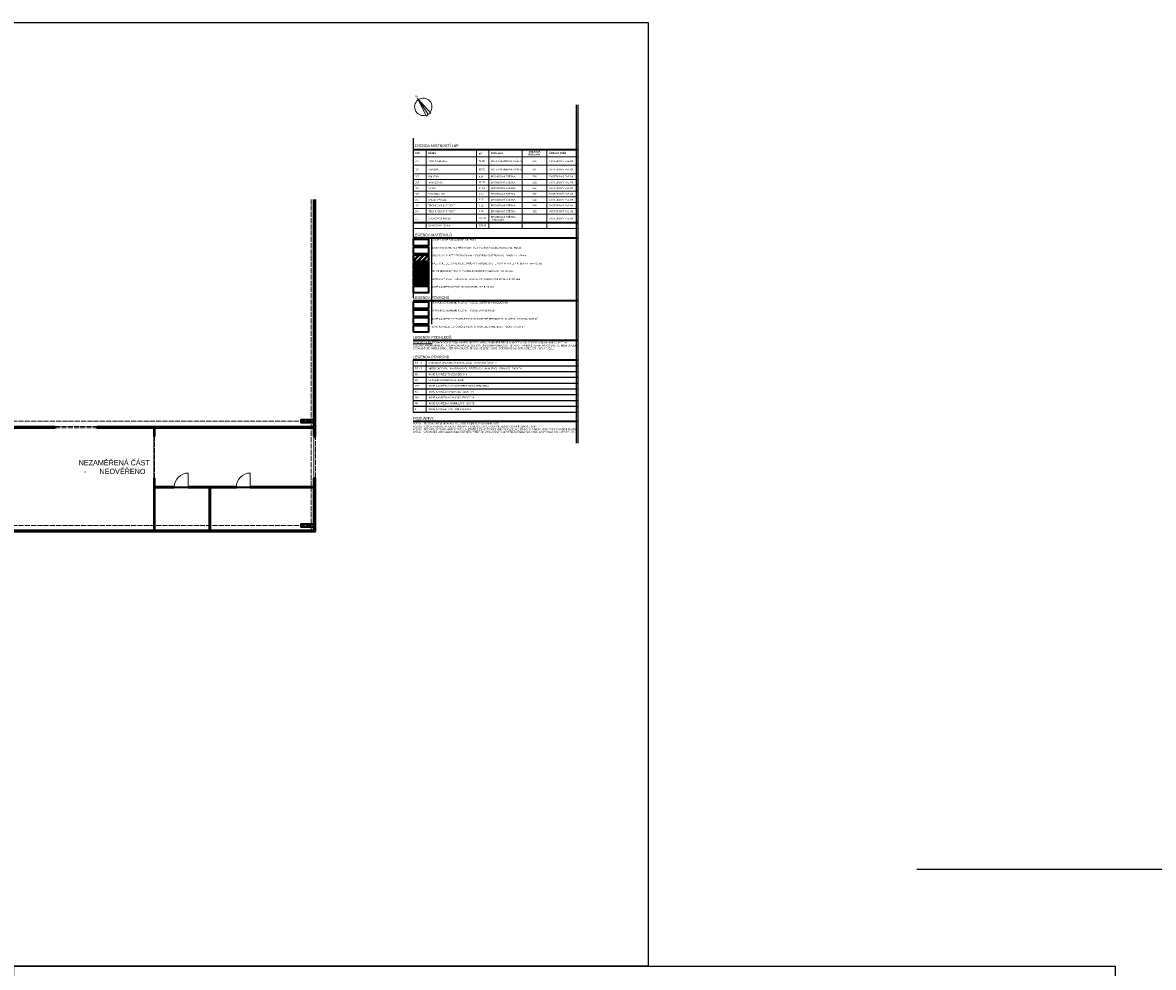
# Model space of a CAD drawing. Header units: millimetres. Extents: x -22988 to 405099, y -30982 to 417446.
# Tile 17 of 18: x 39328 to 104431, y 23249 to 77606. Entities that reach past the tile are written whole.
import ezdxf

# ---------------------------------------------------------------- set-up
doc = ezdxf.new("R2010")
doc.units = ezdxf.units.MM
doc.header["$LTSCALE"] = 12
doc.linetypes.add('ACAD_ISO04W100', pattern=[30, 24, -3, 0, -3])
doc.layers.add('netisk', color=30, linetype='Continuous', plot=False)
for name, color, linetype, lineweight in [('NS_velmi_tlusta', 10, 'Continuous', 35), ('srafy', 6, 'Continuous', 9), ('tenka', 6, 'Continuous', 9), ('text', 6, 'Continuous', 9), ('tlusta', 7, 'Continuous', 15), ('velmi_tlusta', 4, 'Continuous', 35)]:
    doc.layers.add(name, color=color, linetype=linetype, lineweight=lineweight)
doc.styles.add('laplan bold', font='txt', dxfattribs={"height": 2})
doc.styles.add('laplan N', font='txt')
doc.styles.add('pivovarska', font='txt')

# ---------------------------------------------------------------- blocks, each defined once
blk = doc.blocks.new('A$C786E34EF')
at = {"layer": 'tenka'}
for p, q in [((350, 0), (500, 1150)), ((500, 50), (500, 1150)), ((500, 1150), (650, 0)), ((350, 0), (500, 50)), ((500, 50), (650, 0))]:
    blk.add_line(p, q, dxfattribs=at)
for start, end in [(91.4974, 253.63979), (286.36021, 88.5026)]:
    blk.add_arc((500, 550), 500, start, end, dxfattribs=at)
at = {"layer": 'text', "insert": (457, 1341), "char_height": 150, "attachment_point": 1, "style": 'pivovarska'}
blk.add_mtext_dynamic_manual_height_columns('S', width=200, gutter_width=500, heights=[0], dxfattribs=at)
blk = doc.blocks.new('*T430')
at = {"layer": 'Defpoints', "color": 8, "linetype": 'ByBlock', "lineweight": 0, "transparency": 16777216}
for p, q in [((0, 0), (0, -3000)), ((757, 0), (757, -3000)), ((9500, 0), (9500, -3000))]:
    blk.add_line(p, q, dxfattribs=at)
at = {"layer": 'text', "color": 253, "linetype": 'ByBlock', "lineweight": -2, "transparency": 16777216}
for p, q in [((0, 0), (9500, 0)), ((0, -333), (757, -333)), ((0, -667), (757, -667)), ((0, -1000), (757, -1000)), ((0, -1333), (757, -1333)), ((0, -1667), (757, -1667)), ((0, -2000), (757, -2000)), ((0, -2333), (9500, -2333)), ((0, -2667), (757, -2667)), ((0, -3000), (757, -3000))]:
    blk.add_line(p, q, dxfattribs=at)
at = {"layer": 'text', "color": 253, "lineweight": -2, "transparency": 16777216}
for p, q in [((757, -333), (9500, -333)), ((757, -667), (9500, -667)), ((757, -1000), (9500, -1000)), ((757, -1333), (9500, -1333)), ((757, -1667), (9500, -1667)), ((757, -2000), (9500, -2000)), ((757, -2667), (9500, -2667)), ((757, -3000), (9500, -3000))]:
    blk.add_line(p, q, dxfattribs=at)
at = {"layer": 'text', "lineweight": 5, "transparency": 16777216, "char_height": 100, "attachment_point": 4, "style": 'laplan N'}
for s, insert, width in [('RŠ - S', (100, -167), 557.38), ('RŠ - D', (100, -500), 557.38), ('AREÁLOVÁ SPLAŠKOVÁ KANALIZACE - STÁVAJÍCÍ ŠACHTA', (879, -167), 8498.99), ('MÍSTO NAPOJENÍ NA AREÁLOVOU DEŠŤOVOU KANALIZACI - STÁVAJÍCÍ ŠACHTA', (879, -500), 8498.99), ('NR', (100, -833), 557.38), ('PS', (100, -1167), 557.38), ('STÁVAJÍCÍ POJISTKOVÁ SKŘÍŇ', (879, -1167), 8498.99), ('NOVĚ NAVRŽENÝ ROZVADĚČ NN', (879, -833), 8498.99), ('VZT', (100, -1500), 557.38), ('FJ', (100, -1833), 557.38), ('NOVĚ NAVRŽENÁ VZDUCHOTECHNICKÁ JEDNOTKA', (879, -1500), 8498.99), ('NOVĚ NAVRŽENÁ FILTRAČNÍ JEDNTKA', (879, -1833), 8498.99), ('AK', (100, -2500), 557.38), ('CH', (100, -2167), 557.38), ('NOVĚ NAVRŽENÁ CHLADÍCÍ JEDNOTKA', (879, -2167), 8498.99), ('NOVĚ NAVRŽENÁ AKUMULAČNÍ NÁDRŽ', (879, -2500), 8498.99), ('H', (100, -2833), 557.38), ('NOVĚ NAVRŽENÝ VNITŘNÍ HYDRANT', (879, -2833), 8498.99)]:
    blk.add_mtext(s, dxfattribs=dict(at, insert=insert, width=width))

msp = doc.modelspace()

# ---------------------------------------------------------------- hatches: boundary and pattern name
at = {"layer": 'netisk', "transparency": 33554610}
h = msp.add_hatch(dxfattribs=at)
h.set_pattern_fill('ANSI31', color=1, scale=20)
h.set_pattern_definition([(45, (152173.63, 21746.015), (-44.90128, 44.90128), [])])
h.paths.add_polyline_path([(61813.1, 63325.5), (61813.1, 62975.5), (62713.1, 62975.5), (62713.1, 63325.5)])
at = {"layer": 'srafy', "transparency": 33554610}
h = msp.add_hatch(dxfattribs=at)
h.set_pattern_fill('ANSI32', color=1, scale=20)
h.set_pattern_definition([(45, (152173.63, 21746.02), (-134.70384, 134.70384), []), (45, (152263.43, 21746.02), (-134.70384, 134.70384), [])])
h.paths.add_polyline_path([(61813.1, 64225.5), (61813.1, 63875.5), (62713.1, 63875.5), (62713.1, 64225.5)])
h = msp.add_hatch(dxfattribs=at)
h.set_pattern_fill('CEMENT_POTER', color=1, scale=30)
h.set_pattern_definition([(45, (153805.504, 21282.24), (-42.426407, 42.426407), []), (45, (153833.79, 21282.24), (-42.426407, 42.426407), [0, -30]), (45, (153862.073, 21282.24), (-42.426407, 42.426407), [0, -30])])
h.paths.add_polyline_path([(61813.1, 63775.5), (61813.1, 63425.5), (62713.1, 63425.5), (62713.1, 63775.5)])
h = msp.add_hatch(dxfattribs=at)
h.set_pattern_fill('ANSI38', color=1, scale=20)
h.set_pattern_definition([(45, (153805.504, 21282.24), (-44.90128, 44.90128), []), (135, (153805.504, 21282.24), (-134.70384, 44.90128), [158.75, -95.25])])
h.paths.add_polyline_path([(61813.1, 62875.5), (61813.1, 62525.5), (62713.1, 62525.5), (62713.1, 62875.5)])

# ---------------------------------------------------------------- linework, layer by layer
at = {"layer": 'netisk'}
for p, q in [((71213.2, 53405.8), (71213.2, 72877.2)), ((71313.2, 53405.8), (71313.2, 72877.2)), ((61813.1, 70949), (61813.1, 61765.9)), ((62863.1, 65270.4), (62863.1, 60253.1)), ((62713.1, 64675.5), (62713.1, 62931.1)), ((61813.1, 64325.5), (61813.1, 64225.5)), ((61813.1, 63875.5), (61813.1, 63775.5)), ((61813.1, 63425.5), (61813.1, 63325.5)), ((61813.1, 62975.5), (61813.1, 62875.5)), ((61813.1, 62525.5), (61813.1, 62425.5)), ((61813.1, 61069.2), (61813.1, 61169.2)), ((61813.1, 60719.2), (61813.1, 60619.2)), ((61813.1, 60269.2), (61813.1, 60169.2)), ((90810.7, 28900.1), (127736.6, 28900.1))]:
    msp.add_line(p, q, dxfattribs=at)
for points in [[(-22987.6, 77605.6), (75342, 77605.6), (75342, 23312), (-22987.6, 23312)], [(38819.3, 23312), (102237.9, 23312), (102237.9, -30981.6), (38819.3, -30981.6)]]:
    msp.add_lwpolyline(points, close=True, dxfattribs=at)
at = {"layer": 'NS_velmi_tlusta', "color": 1}
for points in [[(61813.1, 64325.5), (62713.1, 64325.5), (62713.1, 64675.5), (61813.1, 64675.5)], [(61813.1, 63875.5), (62713.1, 63875.5), (62713.1, 64225.5), (61813.1, 64225.5)], [(61813.1, 63425.5), (62713.1, 63425.5), (62713.1, 63775.5), (61813.1, 63775.5)], [(61813.1, 62975.5), (62713.1, 62975.5), (62713.1, 63325.5), (61813.1, 63325.5)], [(61813.1, 62525.5), (62713.1, 62525.5), (62713.1, 62875.5), (61813.1, 62875.5)], [(61813.1, 62075.5), (62713.1, 62075.5), (62713.1, 62425.5), (61813.1, 62425.5)], [(61813.1, 60269.2), (62713.1, 60269.2), (62713.1, 60619.2), (61813.1, 60619.2)], [(61813.1, 59819.2), (62713.1, 59819.2), (62713.1, 60169.2), (61813.1, 60169.2)]]:
    msp.add_lwpolyline(points, close=True, dxfattribs=at)
at = {"layer": 'text', "lineweight": 5}
for p, q in [((61813.1, 70311.8), (65464.3, 70311.8)), ((65464.3, 70311.8), (71313.2, 70311.8)), ((61813.1, 69876.2), (71313.2, 69876.2)), ((61813.1, 69395.2), (62570.4, 69395.2)), ((62570.4, 69395.2), (71313.2, 69395.2)), ((61813.1, 68914.2), (62570.4, 68914.2)), ((61813.1, 68580.9), (62570.4, 68580.9)), ((62570.4, 68914.2), (71313.2, 68914.2)), ((62570.4, 68580.9), (71313.2, 68580.9)), ((61813.1, 68247.5), (62570.4, 68247.5)), ((61813.1, 67914.2), (62570.4, 67914.2)), ((62570.4, 68247.5), (71313.2, 68247.5)), ((62570.4, 67914.2), (71313.2, 67914.2)), ((61813.1, 67580.9), (62570.4, 67580.9)), ((61813.1, 67247.5), (66168.6, 67247.5)), ((62570.4, 67580.9), (71313.2, 67580.9)), ((66168.6, 67247.5), (69515.5, 67247.5)), ((69515.5, 67247.5), (71313.2, 67247.5)), ((61813.1, 66914.2), (62570.4, 66914.2)), ((61813.1, 66580.9), (62570.4, 66580.9)), ((62570.4, 66914.2), (71313.2, 66914.2)), ((62570.4, 66580.9), (71313.2, 66580.9)), ((61813.1, 66099.3), (62570.4, 66099.3)), ((61813.1, 65765.9), (62570.4, 65765.9)), ((62570.4, 66099.3), (71313.2, 66099.3)), ((62570.4, 65765.9), (71313.2, 65765.9))]:
    msp.add_line(p, q, dxfattribs=at)
at = {"layer": 'text', "lineweight": 0}
for p, q in [((61813.1, 70311.8), (61813.1, 65765.9)), ((62570.4, 70311.8), (62570.4, 65765.9)), ((65464.3, 70311.8), (65464.3, 65765.9)), ((66168.6, 70311.8), (66168.6, 65765.9)), ((68085.4, 70311.8), (68085.4, 65765.9)), ((69515.5, 70311.8), (69515.5, 65765.9)), ((71313.2, 70311.8), (71313.2, 65765.9))]:
    msp.add_line(p, q, dxfattribs=at)
at = {"layer": 'tlusta', "linetype": 'ACAD_ISO04W100'}
for p, q in [((55933, 67438.7), (55933, 48321.7)), ((31533, 54671.7), (56183, 54671.7)), ((41207, 54371.8), (43607, 54371.8)), ((41207, 54291.8), (43607, 54291.8)), ((46927.6, 51391.8), (46927.6, 53791.8)), ((56183, 51441.8), (56183, 53741.8)), ((31533, 48671.7), (56183, 48671.7))]:
    msp.add_line(p, q, dxfattribs=at)
at = {"layer": 'tlusta', "linetype": 'Continuous'}
for p, q in [((46877.6, 53791.8), (46877.6, 51391.8)), ((56103, 53741.8), (56103, 51441.8))]:
    msp.add_line(p, q, dxfattribs=at)
at = {"layer": 'tlusta'}
for p, q in [((56103, 53791.8), (56103, 53741.8)), ((56183, 53741.8), (56103, 53741.8)), ((56183, 53791.8), (56183, 53741.8)), ((48861, 50891.8), (48861, 51691.8)), ((52433.4, 50891.8), (52433.4, 51691.8)), ((56183, 51441.8), (56103, 51441.8)), ((56103, 51441.8), (56103, 51391.8)), ((56183, 51441.8), (56183, 51391.8)), ((48061, 50891.8), (48861, 50891.8)), ((48061, 50841.8), (48859.4, 50841.8)), ((51633.4, 50891.8), (52433.4, 50891.8)), ((51633.4, 50841.8), (52431.8, 50841.8))]:
    msp.add_line(p, q, dxfattribs=at)
for centre in [(48861, 50891.8), (52433.4, 50891.8)]:
    msp.add_arc(centre, 800, 90, 180, dxfattribs=at)
at = {"layer": 'velmi_tlusta'}
for p, q in [((61813.1, 70311.8), (71313.2, 70311.8)), ((56103, 54371.8), (56103, 67438.7)), ((56183, 53791.8), (56183, 67438.7)), ((61813.1, 66101.5), (71313.2, 66101.5)), ((61813.1, 65225.5), (71313.2, 65225.5)), ((61813.1, 61619.2), (71313.2, 61619.2)), ((61813.1, 59334.2), (71313.2, 59334.2)), ((61813.1, 58201.4), (71313.2, 58201.4)), ((31613, 54371.8), (41207, 54371.8)), ((31613, 54291.8), (41207, 54291.8)), ((41207, 54371.8), (41207, 54291.8)), ((43607, 54371.8), (43607, 54291.8)), ((43607, 54371.8), (56103, 54371.8)), ((43607, 54291.8), (56103, 54291.8)), ((46877.6, 54291.8), (46877.6, 53791.8)), ((46927.6, 54291.8), (46927.6, 53791.8)), ((56103, 53791.8), (56103, 54291.8)), ((61813.1, 54675.2), (71313.2, 54675.2)), ((46927.6, 53791.8), (46877.6, 53791.8)), ((56183, 53791.8), (56103, 53791.8)), ((46927.6, 51391.8), (46877.6, 51391.8)), ((46877.6, 51391.8), (46877.6, 48401.7)), ((46927.6, 51391.8), (46927.6, 50891.8)), ((48061, 50891.8), (46927.6, 50891.8)), ((46927.6, 50841.8), (46927.6, 48401.7)), ((48061, 50841.8), (46927.6, 50841.8)), ((48061, 50891.8), (48061, 50841.8)), ((48861, 50891.8), (48859.4, 50841.8)), ((51633.4, 50841.8), (48859.4, 50841.8)), ((51633.4, 50891.8), (48861, 50891.8)), ((50072.4, 50841.8), (50072.4, 48401.7)), ((50122.4, 50841.8), (50122.4, 48401.7)), ((51633.4, 50891.8), (51633.4, 50841.8)), ((52433.4, 50891.8), (52431.8, 50841.8)), ((56103, 50841.8), (52431.8, 50841.8)), ((56103, 50891.8), (52433.4, 50891.8)), ((56103, 48401.7), (56103, 51391.8)), ((56183, 51391.8), (56103, 51391.8)), ((56183, 48321.7), (56183, 51391.8)), ((31533, 48321.7), (56183, 48321.7)), ((31613, 48401.7), (56103, 48401.7))]:
    msp.add_line(p, q, dxfattribs=at)
for points in [[(61813.1, 64775.5), (62713.1, 64775.5), (62713.1, 65125.5), (61813.1, 65125.5)], [(61813.1, 61169.2), (62713.1, 61169.2), (62713.1, 61519.2), (61813.1, 61519.2)], [(61813.1, 60719.2), (62713.1, 60719.2), (62713.1, 61069.2), (61813.1, 61069.2)], [(56058, 54571.7), (55358, 54571.7), (55358, 54771.7), (56058, 54771.7)], [(56058, 48571.7), (55358, 48571.7), (55358, 48771.7), (56058, 48771.7)]]:
    msp.add_lwpolyline(points, close=True, dxfattribs=at)

# ---------------------------------------------------------------- block references
msp.add_blockref('*T430', (61813.1, 58201.4))
at = {"layer": 'tenka', "rotation": 35.00000000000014}
msp.add_blockref('A$C786E34EF', (62303.5, 72019.2), dxfattribs=at)

# ---------------------------------------------------------------- texts
at = {"layer": 'text', "style": 'laplan N'}
msp.add_text('LEGENDA MÍSTNOSTÍ 1NP', height=150, dxfattribs=at).set_placement((61792.4, 70448.2))
at = {"layer": 'text', "lineweight": 5, "char_height": 100, "style": 'laplan N'}
for s, insert, width, attachment_point in [('{\\fMaison Neue|b1|i0|c238|p34;OZN.}', (61913.1, 70094), 557.379, 4), ('101', (61913.1, 69635.7), 557.379, 4), ('{\\fMaison Neue|b1|i0|c238|p34;NÁZEV}', (62670.4, 70094), 2693.877, 4), ('MYTÍ A SANACE', (62692.3, 69635.7), 2650.127, 4), ('71,98', (65586.2, 69635.7), 460.589, 4), ('\\A1;{\\fMaison Neue|b1|i0|c238|p34;m\\H0.7x;\\S2^ ;}', (65586.2, 70094), 460.589, 4), ('{\\fMaison Neue|b1|i0|c238|p34;PODLAHA}', (66290.5, 70094), 1673.005, 4), ('POLYURETANOVÁ STĚRKA', (66290.5, 69635.7), 1673.005, 4), ('{\\fMaison Neue|b1|i0|c238|p34;SKLADBA PODLAHY}', (68800.5, 70094), 1186.368, 5), ('S01', (68800.5, 69635.7), 1186.368, 5), ('{\\C6;SYSTÉMOVÝ FABION}', (69637.4, 69635.7), 1553.9, 4), ('{\\fMaison Neue|b1|i0|c238|p34;ÚPRAVA STĚN}', (69637.4, 70094), 1553.9, 4), ('102', (61913.1, 69154.7), 557.379, 4), ('VÝROBA', (62692.3, 69154.7), 2650.127, 4), ('55,72', (65586.2, 69154.7), 460.589, 4), ('POLYURETANOVÁ STĚRKA', (66290.5, 69154.7), 1673.005, 4), ('S01', (68800.5, 69154.7), 1186.368, 5), ('{\\C6;SYSTÉMOVÝ FABION}', (69637.4, 69154.7), 1553.9, 4), ('103', (61913.1, 68747.5), 557.379, 4), ('104', (61913.1, 68414.2), 557.379, 4), ('BALÍRNA', (62692.3, 68747.5), 2650.127, 4), ('NAVAŽOVNA', (62692.3, 68414.2), 2650.127, 4), ('9,24', (65586.2, 68747.5), 460.589, 4), ('11,90', (65586.2, 68414.2), 460.589, 4), ('EPOXIDOVÁ STĚRKA', (66290.5, 68747.5), 1673.005, 4), ('EPOXIDOVÁ STĚRKA', (66290.5, 68414.2), 1673.005, 4), ('S02', (68800.5, 68747.5), 1186.368, 5), ('S02', (68800.5, 68414.2), 1186.368, 5), ('{\\C6;SYSTÉMOVÝ FABION}', (69637.4, 68747.5), 1553.9, 4), ('{\\C6;SYSTÉMOVÝ FABION}', (69637.4, 68414.2), 1553.9, 4), ('105', (61913.1, 68080.9), 557.379, 4), ('106', (61913.1, 67747.5), 557.379, 4), ('VÝVOJ', (62692.3, 68080.9), 2650.127, 4), ('SPRCHA + WC', (62692.3, 67747.5), 2650.127, 4), ('34,11', (65586.2, 68080.9), 460.589, 4), ('3,85', (65586.2, 67747.5), 460.589, 4), ('EPOXIDOVÁ STĚRKA', (66290.5, 68080.9), 1673.005, 4), ('EPOXIDOVÁ STĚRKA', (66290.5, 67747.5), 1673.005, 4), ('S02', (68800.5, 68080.9), 1186.368, 5), ('S02', (68800.5, 67747.5), 1186.368, 5), ('{\\C6;SYSTÉMOVÝ FABION}', (69637.4, 68080.9), 1553.9, 4), ('{\\C6;SYSTÉMOVÝ FABION}', (69637.4, 67747.5), 1553.9, 4), ('107', (61913.1, 67414.2), 557.379, 4), ('108', (61913.1, 67080.9), 557.379, 4), ('TECHNICKÁ MÍSTNOST', (62692.3, 67080.9), 2650.127, 4), ('SKLAD VÝVOJE', (62692.3, 67414.2), 2650.127, 4), ('8,12', (65586.2, 67080.9), 460.589, 4), ('6,45', (65586.2, 67414.2), 460.589, 4), ('EPOXIDOVÁ STĚRKA', (66290.5, 67414.2), 1673.005, 4), ('EPOXIDOVÁ STĚRKA', (66290.5, 67080.9), 1673.005, 4), ('S02', (68800.5, 67414.2), 1186.368, 5), ('S02', (68800.5, 67080.9), 1186.368, 5), ('{\\C6;SYSTÉMOVÝ FABION}', (69637.4, 67414.2), 1553.9, 4), ('{\\C6;SYSTÉMOVÝ FABION}', (69637.4, 67080.9), 1553.9, 4), ('109', (61913.1, 66747.5), 557.379, 4), ('TECHNICKÁ MÍSTNOST', (62692.3, 66747.5), 2650.127, 4), ('SPOJOVACÍ KRČEK', (62692.3, 66340.1), 2650.127, 4), ('3,38', (65586.2, 66747.5), 460.589, 4), ('EPOXIDOVÁ STĚRKA -STÁVAJÍCÍ', (66290.5, 66340.1), 1673.005, 4), ('EPOXIDOVÁ STĚRKA', (66290.5, 66747.5), 1673.005, 4), ('S02', (68800.5, 66747.5), 1186.368, 5), ('{\\C6;SYSTÉMOVÝ FABION}', (69637.4, 66747.5), 1553.9, 4), ('{\\C6;SYSTÉMOVÝ FABION}', (69637.4, 66340.1), 1553.9, 4), ('111', (61913.1, 66340.1), 557.379, 4), ('CELKOVÁ PLOCHA:', (62692.3, 65932.6), 2650.127, 4), ('339,68', (65586.2, 65932.6), 460.589, 4), ('134,93', (65586.2, 66340.1), 460.589, 4), ('-', (68800.5, 66340.1), 1186.368, 5)]:
    msp.add_mtext(s, dxfattribs=dict(at, insert=insert, width=width, attachment_point=attachment_point))
at = {"layer": 'text', "attachment_point": 1, "style": 'laplan bold'}
for s, insert, char_height, width in [('LEGENDA MATERIÁLŮ', (61813.6, 65466.6), 150, 5376.554), ('{\\fMaison Neue|b0|i0|c238|p34;KONSTRUKCE STÁVAJÍCÍCH OBJEKTŮ}', (62863.8, 65152.3), 100, 8162.159), ('{\\fMaison Neue|b0|i0|c238|p34;NOSNÁ KONSTRUKCE PŘÍSTAVBY HALY TVOŘENÁ OCELOVOU KONSTRUKCÍ}', (62863.8, 64702.3), 100, 8162.159), ('{\\fMaison Neue|b0|i0|c238|p34;AKUSTICKÉ DĚLÍCÍ NENOSNÉ PŘÍČKY TVOŘENÉ SYSTÉMOVÝMI PANELY tl. 100 mm, Rw = 32 dB\\P }', (62863.8, 63802.3), 100, 8162.159), ('{\\fMaison Neue|b0|i0|c238|p34;OBVODOVÝ PLÁŠŤ PŘÍSTAVBY HALY TVOŘENÝ SYSTÉMOVÝMI PANELY tl. 150 mm}', (62863.8, 64252.3), 100, 8162.159), ('{\\fMaison Neue|b0|i0|c238|p34;DĚLÍCÍ NENOSNÉ PŘÍČKY TVOŘENÉ SYSTÉMOVÝMI PANELY tl. 60 mm}', (62863.8, 63352.3), 100, 8162.159), ('{\\fMaison Neue|b0|i0|c238|p34;OBVODOVÝ PLÁŠŤ PŘÍSTAVKU TVOŘENÝ SYSTÉMOVÝMI PANELY tl. 100 mm}', (62863.8, 62902.3), 100, 8162.159), ('LEGENDA POVRCHŮ', (61813.2, 61861.3), 150, 5376.554), ('{\\fMaison Neue|b0|i0|c238|p34;NOVĚ NAVRŽENÁ DĚLÍCÍ SDK KONSTRUKCE tl. 75 mm}', (62863.8, 62452.3), 100, 8162.159), ('\\pt2900;{\\fMaison Neue|b0|i0|c238|p34;STÁVAJÍCÍ ZPEVNĚNÉ PLOCHY TVOŘENÉ BETONOVOU DLAŽBOU}', (62862.6, 61544.2), 100, 8846.343), ('\\pt2900;{\\fMaison Neue|b0|i0|c238|p34;STÁVAJÍCÍ ZPEVNĚNÉ PLOCHY TVOŘENÉ KAMENIVEM}', (62862.6, 61094.2), 100, 8846.343), ('\\A1;{\\fMaison Neue|b0|i0|c238|p34;NOVĚ NAVRŽENÉ ZPEVNĚNÉ PLOCHY TVOŘENÉ BETONOVOU DLAŽBOU, PLOCHA 40,34 m\\H0.7x;\\S2^ ;}', (62862.6, 60644.2), 100, 8846.343), ('\\A1;{\\fMaison Neue|b0|i0|c238|p34;NOVĚ NAVRŽENÉ ZPEVNĚNÉ PLOCHY TVOŘENÉ KAMENIVEM, PLOCHA 55,35 m\\H0.7x;\\S2^ ;}', (62862.6, 60194.2), 100, 8846.343), ('\\A1;{\\fNoto Sans|b0|i0|c238|p34;\\LTECH. PODHLED:\\l TECHNOLOGICKÝ PODHLED PRO PROSTOR MYTÍ K ZABRÁNĚNÍ ŠÍŘENÍ VLHKOSTI A KONDENZACI VODNÍCH PAR OD MYTÍ NA OCELOVÝCH KONSTRUKCÍCH. NOSNÁ KONSTRUKCE OCELOVÁ, OPLÁŠTĚNÍ POMOCÍ SYSTÉMOVÝCH PANELŮ tl. 60 mm. NA KONSTRUKCI BUDE OSAZENO ODSÁVANÍ VZT. PANELY BUDOU MÍT POVRCHOVOU ÚPRAVU SE ZVÝŠENOU CHEMICKOU ODOLNOSTÍ, VZHLEDEM K VÝSKYTU SOLÍ.}', (61813.1, 59248.4), 100, 9400.118), ('LEGENDA PODHLEDŮ:', (61810, 59579.4), 150, 5376.554), ('LEGENDA POVRCHŮ', (61813.2, 58443.5), 150, 5376.554), ('POZNÁMKY:', (61810, 54920.3), 150, 5376.554), ('\\A1;\\pi-600,l700,t700;{\\fNoto Sans|b0|i0|c238|p34;POZN.1:^ITEXTOVÁ ČÁST JE NEDÍLNOU SOUČÁSTÍ PROJEKTOVÉ DOKUMENTACE. \\PPOZN.2:^IVEŠKERÉ POUŽITÉ MATERIÁLY MUSÍ BÝT V SOULADU S D.1.3 POŽÁRNĚ BEZPEČNOSTNÍ ŘEŠENÍM STAVBY\\PPOZN.3:^ITATO PROJEKTOVÁ DOKUMENTACE SLOUŽÍ ÚČELY ZÍSKÁNÍ STAVEBNÍHO POVOLENÍ, NEJEDNÁ SE O DOKUMENTACI PRO PROVÁDĚNÍ STAVBY.\\PPOZN.4:^IV ČÁSTI PRO MYTÍ/SANACE BUDE ČÁST PRO ČIŠTĚNÍ OBLOŽENA PANELY SE ZVÝŠENOU CHEMICKOU ODOLNOSTÍ VZHLEDEM K VÝSKYTU SOLÍ}', (61713.1, 54589.4), 100, 9500.033)]:
    msp.add_mtext(s, dxfattribs=dict(at, insert=insert, char_height=char_height, width=width))
at = {"layer": 'text', "insert": (42555.4, 52433.6), "char_height": 300, "attachment_point": 1, "style": 'laplan N'}
msp.add_mtext_dynamic_manual_height_columns('NEZAMĚŘENÁ ČÁST\\P\\pi-900,l1200,t1200;-^INEOVĚŘENO', width=5545.815, gutter_width=500, heights=[0], dxfattribs=at)

doc.saveas('drawing.dxf')
